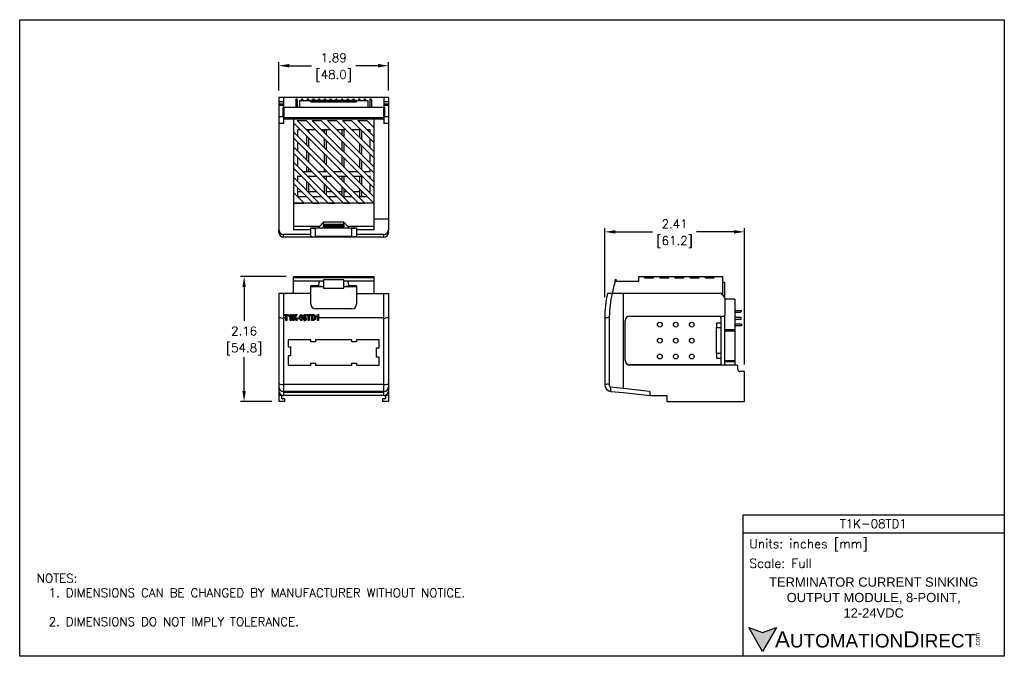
# Model space of a CAD drawing. Extents: x 897.4 to 914.4, y -8.5 to 2.5.
import ezdxf

# ---------------------------------------------------------------- set-up
doc = ezdxf.new("R2010")
doc.units = 0
doc.header["$LTSCALE"] = 4
doc.header["$MEASUREMENT"] = 0
doc.layers.get('0').update_dxf_attribs({"linetype": 'CONTINUOUS'})
doc.layers.get('DEFPOINTS').update_dxf_attribs({"linetype": 'CONTINUOUS'})
doc.layers.add('DIMENSIONS', color=140, linetype='CONTINUOUS')
doc.layers.add('TEXT', color=140, linetype='CONTINUOUS')
doc.styles.add('ROMANS', font='romans.shx')
doc.styles.get("Standard").update_dxf_attribs({"font": 'romans.shx'})
doc.styles.add('型式1', font='txt')
doc.dimstyles.get("Standard").update_dxf_attribs({"dimtxt": 0.15, "dimasz": 0.18, "dimexe": 0.0625, "dimexo": 0.125, "dimgap": 0.0625, "dimtad": 0, "dimtih": 1, "dimtoh": 1, "dimzin": 0, "dimdsep": 46, "dimtxsty": 'Standard', "dimcen": 0, "dimadec": 0, "dimazin": 0, "dimtfac": 1, "dimtofl": 0, "dimtmove": 0, "dimatfit": 3, "dimfxl": 1, "dimtolj": 1, "dimtzin": 0, "dimarcsym": 0})

# ---------------------------------------------------------------- blocks, each defined once
blk = doc.blocks.new('*D1')
at = {"layer": 'DEFPOINTS', "color": 0, "transparency": 16777216}
for p in [(902.134, -1.973), (901.284, -4.13), (901.886, -4.13)]:
    blk.add_point(p, dxfattribs=at)
at = {"layer": 'DIMENSIONS', "color": 0, "lineweight": -2, "transparency": 16777216}
for p, q in [((902.009, -1.973), (901.222, -1.973)), ((901.284, -2.153), (901.284, -2.737)), ((901.284, -3.95), (901.284, -3.366)), ((901.761, -4.13), (901.222, -4.13))]:
    blk.add_line(p, q, dxfattribs=at)
at = {"layer": 'DIMENSIONS', "color": 0, "transparency": 16777216}
for points in [[(901.254, -2.153), (901.314, -2.153), (901.284, -1.973)], [(901.254, -3.95), (901.314, -3.95), (901.284, -4.13)]]:
    blk.add_solid(points, dxfattribs=at)
at = {"layer": 'DIMENSIONS', "color": 0, "transparency": 16777216, "char_height": 0.15, "attachment_point": 5}
for s, insert in [('\\A1;2.16', (901.284, -2.914)), ('\\A1;[54.8]', (901.284, -3.229))]:
    blk.add_mtext(s, dxfattribs=dict(at, insert=insert))
blk = doc.blocks.new('*D2')
at = {"layer": 'DEFPOINTS', "color": 0, "transparency": 16777216}
for p in [(903.775, 1.671), (901.886, 1.12), (903.775, 1.12)]:
    blk.add_point(p, dxfattribs=at)
at = {"layer": 'DIMENSIONS', "color": 0, "lineweight": -2, "transparency": 16777216}
for p, q in [((901.886, 1.245), (901.886, 1.733)), ((903.775, 1.245), (903.775, 1.733)), ((902.066, 1.671), (902.45, 1.671)), ((903.595, 1.671), (903.211, 1.671))]:
    blk.add_line(p, q, dxfattribs=at)
at = {"layer": 'DIMENSIONS', "color": 0, "transparency": 16777216}
for points in [[(902.066, 1.701), (902.066, 1.641), (901.886, 1.671)], [(903.595, 1.701), (903.595, 1.641), (903.775, 1.671)]]:
    blk.add_solid(points, dxfattribs=at)
at = {"layer": 'DIMENSIONS', "color": 0, "transparency": 16777216, "char_height": 0.15, "attachment_point": 5}
for s, insert in [('\\A1;1.89', (902.831, 1.808)), ('\\A1;[48.0]', (902.831, 1.494))]:
    blk.add_mtext(s, dxfattribs=dict(at, insert=insert))
blk = doc.blocks.new('*D3')
at = {"layer": 'DEFPOINTS', "color": 0, "transparency": 16777216}
for p in [(909.922, -1.2), (907.512, -2.456), (909.922, -3.615)]:
    blk.add_point(p, dxfattribs=at)
at = {"layer": 'DIMENSIONS', "color": 0, "lineweight": -2, "transparency": 16777216}
for p, q in [((907.512, -2.331), (907.512, -1.138)), ((909.922, -3.49), (909.922, -1.138)), ((907.692, -1.2), (908.337, -1.2)), ((909.742, -1.2), (909.097, -1.2))]:
    blk.add_line(p, q, dxfattribs=at)
at = {"layer": 'DIMENSIONS', "color": 0, "transparency": 16777216}
for points in [[(907.692, -1.17), (907.692, -1.23), (907.512, -1.2)], [(909.742, -1.17), (909.742, -1.23), (909.922, -1.2)]]:
    blk.add_solid(points, dxfattribs=at)
at = {"layer": 'DIMENSIONS', "color": 0, "transparency": 16777216, "char_height": 0.15, "attachment_point": 5}
for s, insert in [('\\A1;2.41', (908.717, -1.063)), ('\\A1;[61.2]', (908.717, -1.377))]:
    blk.add_mtext(s, dxfattribs=dict(at, insert=insert))

msp = doc.modelspace()

# ---------------------------------------------------------------- hatches: boundary and pattern name
at = {"layer": 'TEXT'}
msp.add_hatch(color=256, dxfattribs=at).paths.add_polyline_path([(910.476, -8.035), (910.236, -8.123), (909.996, -8.035), (910.236, -8.451)])

# ---------------------------------------------------------------- linework, layer by layer
for p, q in [((901.886, 1.12), (901.886, -1.165)), ((903.775, 1.12), (901.886, 1.12)), ((901.964, 1.045), (901.886, 1.045)), ((901.964, 1.12), (901.964, 1.045)), ((901.964, 1.045), (901.964, 1.006)), ((902.176, 1.08), (902.185, 1.096)), ((902.176, 1.08), (902.176, 0.954)), ((902.202, 1.08), (902.176, 1.08)), ((902.185, 1.096), (902.193, 1.096)), ((902.202, 1.08), (902.193, 1.096)), ((902.202, 1.08), (902.202, 0.954)), ((902.24, 1.069), (902.24, 0.954)), ((902.24, 1.069), (902.437, 1.069)), ((902.274, 1.08), (902.283, 1.096)), ((902.3, 1.08), (902.274, 1.08)), ((902.274, 1.08), (902.274, 1.069)), ((902.283, 1.096), (902.291, 1.096)), ((902.3, 1.08), (902.291, 1.096)), ((902.3, 1.08), (902.3, 1.069)), ((902.373, 1.08), (902.382, 1.096)), ((902.373, 1.08), (902.373, 1.069)), ((902.399, 1.08), (902.373, 1.08)), ((902.382, 1.096), (902.39, 1.096)), ((902.399, 1.08), (902.39, 1.096)), ((902.399, 1.08), (902.399, 1.069)), ((902.437, 1.049), (902.437, 1.069)), ((902.437, 1.069), (903.421, 1.069)), ((903.224, 1.067), (902.437, 1.067)), ((902.437, 1.049), (903.224, 1.049)), ((902.471, 1.08), (902.48, 1.096)), ((902.497, 1.08), (902.471, 1.08)), ((902.471, 1.08), (902.471, 1.069)), ((902.48, 1.096), (902.488, 1.096)), ((902.497, 1.08), (902.488, 1.096)), ((902.497, 1.08), (902.497, 1.069)), ((902.57, 1.08), (902.579, 1.096)), ((902.596, 1.08), (902.57, 1.08)), ((902.57, 1.08), (902.57, 1.069)), ((902.579, 1.096), (902.586, 1.096)), ((902.596, 1.08), (902.586, 1.096)), ((902.596, 1.08), (902.596, 1.069)), ((902.668, 1.08), (902.677, 1.096)), ((902.694, 1.08), (902.668, 1.08)), ((902.668, 1.08), (902.668, 1.069)), ((902.677, 1.096), (902.685, 1.096)), ((902.694, 1.08), (902.685, 1.096)), ((902.694, 1.08), (902.694, 1.069)), ((902.747, 1.067), (902.747, 1.069)), ((902.766, 1.08), (902.775, 1.096)), ((902.792, 1.08), (902.766, 1.08)), ((902.766, 1.08), (902.766, 1.067)), ((902.775, 1.096), (902.783, 1.096)), ((902.792, 1.08), (902.783, 1.096)), ((902.792, 1.08), (902.792, 1.067)), ((902.865, 1.08), (902.874, 1.096)), ((902.891, 1.08), (902.865, 1.08)), ((902.865, 1.08), (902.865, 1.067)), ((902.874, 1.096), (902.882, 1.096)), ((902.891, 1.08), (902.882, 1.096)), ((902.891, 1.08), (902.891, 1.067)), ((902.914, 1.067), (902.914, 1.069)), ((902.963, 1.08), (902.972, 1.096)), ((902.989, 1.08), (902.963, 1.08)), ((902.963, 1.08), (902.963, 1.069)), ((902.972, 1.096), (902.98, 1.096)), ((902.989, 1.08), (902.98, 1.096)), ((902.989, 1.08), (902.989, 1.069)), ((903.062, 1.08), (903.071, 1.096)), ((903.088, 1.08), (903.062, 1.08)), ((903.062, 1.08), (903.062, 1.069)), ((903.071, 1.096), (903.079, 1.096)), ((903.088, 1.08), (903.079, 1.096)), ((903.088, 1.08), (903.088, 1.069)), ((903.16, 1.08), (903.169, 1.096)), ((903.16, 1.08), (903.16, 1.069)), ((903.186, 1.08), (903.16, 1.08)), ((903.169, 1.096), (903.177, 1.096)), ((903.186, 1.08), (903.177, 1.096)), ((903.186, 1.08), (903.186, 1.069)), ((903.224, 1.049), (903.224, 1.069)), ((903.259, 1.08), (903.268, 1.096)), ((903.259, 1.08), (903.259, 1.069)), ((903.285, 1.08), (903.259, 1.08)), ((903.268, 1.096), (903.275, 1.096)), ((903.285, 1.08), (903.275, 1.096)), ((903.285, 1.08), (903.285, 1.069)), ((903.357, 1.08), (903.366, 1.096)), ((903.383, 1.08), (903.357, 1.08)), ((903.357, 1.08), (903.357, 1.069)), ((903.366, 1.096), (903.374, 1.096)), ((903.383, 1.08), (903.374, 1.096)), ((903.383, 1.08), (903.383, 1.069)), ((903.421, 1.069), (903.421, 0.954)), ((903.455, 1.08), (903.464, 1.096)), ((903.455, 1.08), (903.455, 0.954)), ((903.481, 1.08), (903.455, 1.08)), ((903.464, 1.096), (903.472, 1.096)), ((903.481, 1.08), (903.472, 1.096)), ((903.481, 1.08), (903.481, 0.954)), ((903.697, 1.12), (903.697, 0.954)), ((903.775, 1.045), (903.697, 1.045)), ((903.775, 1.12), (903.775, -1.165)), ((901.964, 1.006), (901.886, 1.006)), ((901.964, 0.986), (901.886, 0.986)), ((901.955, 0.954), (901.955, 0.789)), ((901.955, 0.954), (903.706, 0.954)), ((901.964, 1.006), (901.964, 0.986)), ((901.964, 0.986), (901.964, 0.954)), ((901.971, 0.954), (901.971, 0.777)), ((903.69, 0.954), (903.69, 0.777)), ((903.775, 1.006), (903.697, 1.006)), ((903.775, 0.986), (903.697, 0.986)), ((903.706, 0.954), (903.706, 0.789)), ((901.964, 0.789), (901.886, 0.789)), ((901.964, 0.789), (901.964, 0.671)), ((901.964, 0.777), (903.697, 0.777)), ((903.697, 0.746), (901.964, 0.746)), ((902.134, 0.746), (902.134, -1.164)), ((902.134, 0.685), (903.521, -0.703)), ((903.527, -0.603), (902.198, 0.726)), ((902.198, 0.726), (902.354, 0.726)), ((902.212, 0.746), (902.212, 0.777)), ((902.354, 0.726), (903.527, -0.447)), ((903.527, -0.342), (902.46, 0.726)), ((902.46, 0.726), (902.616, 0.726)), ((902.616, 0.726), (903.527, -0.186)), ((902.721, 0.726), (902.877, 0.726)), ((903.527, -0.08), (902.721, 0.726)), ((902.877, 0.726), (903.527, 0.076)), ((902.983, 0.726), (903.139, 0.726)), ((903.527, 0.182), (902.983, 0.726)), ((903.139, 0.726), (903.527, 0.338)), ((903.245, 0.726), (903.401, 0.726)), ((903.527, 0.443), (903.245, 0.726)), ((903.401, 0.726), (903.527, 0.599)), ((903.449, 0.746), (903.449, 0.777)), ((903.775, 0.789), (903.697, 0.789)), ((903.697, 0.789), (903.697, 0.671)), ((901.964, 0.671), (901.886, 0.671)), ((903.366, -0.703), (902.134, 0.529)), ((902.256, 0.563), (902.203, 0.563)), ((902.203, 0.563), (902.203, 0.46)), ((902.517, 0.563), (902.361, 0.563)), ((902.399, 0.525), (902.399, 0.563)), ((902.779, 0.563), (902.623, 0.563)), ((902.665, 0.563), (902.665, 0.521)), ((902.705, 0.481), (902.705, 0.563)), ((903.041, 0.563), (902.885, 0.563)), ((902.97, 0.563), (902.97, 0.477)), ((903.01, 0.438), (903.01, 0.563)), ((903.302, 0.563), (903.147, 0.563)), ((903.275, 0.563), (903.275, 0.434)), ((903.315, 0.394), (903.315, 0.55)), ((903.459, 0.563), (903.408, 0.563)), ((903.459, 0.512), (903.459, 0.563)), ((903.775, 0.671), (903.697, 0.671)), ((902.134, 0.423), (903.26, -0.703)), ((902.203, 0.354), (902.203, 0.198)), ((902.36, 0.458), (902.36, 0.303)), ((902.399, 0.263), (902.399, 0.419)), ((902.665, 0.415), (902.665, 0.259)), ((902.705, 0.22), (902.705, 0.375)), ((902.97, 0.371), (902.97, 0.215)), ((903.459, 0.251), (903.459, 0.407)), ((903.104, -0.703), (902.134, 0.267)), ((902.36, 0.197), (902.36, 0.041)), ((903.01, 0.176), (903.01, 0.332)), ((903.275, 0.328), (903.275, 0.172)), ((903.315, 0.133), (903.315, 0.289)), ((902.134, 0.161), (902.998, -0.703)), ((902.842, -0.703), (902.134, 0.006)), ((902.203, 0.093), (902.203, -0.063)), ((902.399, 0.001), (902.399, 0.157)), ((902.665, 0.153), (902.665, -0.003)), ((902.705, -0.042), (902.705, 0.114)), ((902.97, 0.11), (902.97, -0.046)), ((903.01, -0.086), (903.01, 0.07)), ((903.275, 0.066), (903.275, -0.09)), ((903.315, -0.129), (903.315, 0.027)), ((903.459, -0.011), (903.459, 0.145)), ((902.134, -0.1), (902.736, -0.703)), ((902.295, -0.156), (902.451, -0.156)), ((902.36, -0.065), (902.36, -0.156)), ((902.399, -0.156), (902.399, -0.104)), ((902.557, -0.156), (902.713, -0.156)), ((902.665, -0.108), (902.665, -0.156)), ((902.705, -0.156), (902.705, -0.148)), ((902.818, -0.156), (902.974, -0.156)), ((902.97, -0.152), (902.97, -0.156)), ((903.08, -0.156), (903.236, -0.156)), ((903.342, -0.156), (903.459, -0.156)), ((903.459, -0.156), (903.459, -0.117)), ((902.58, -0.703), (902.134, -0.256)), ((902.203, -0.235), (902.268, -0.235)), ((902.203, -0.235), (902.203, -0.325)), ((902.36, -0.327), (902.36, -0.483)), ((902.374, -0.235), (902.53, -0.235)), ((902.399, -0.26), (902.399, -0.235)), ((902.636, -0.235), (902.791, -0.235)), ((902.665, -0.235), (902.665, -0.264)), ((902.705, -0.304), (902.705, -0.235)), ((902.897, -0.235), (903.053, -0.235)), ((902.97, -0.235), (902.97, -0.308)), ((903.01, -0.347), (903.01, -0.235)), ((903.159, -0.235), (903.315, -0.235)), ((903.275, -0.235), (903.275, -0.351)), ((903.315, -0.391), (903.315, -0.235)), ((903.42, -0.235), (903.459, -0.235)), ((903.459, -0.273), (903.459, -0.235)), ((902.134, -0.362), (902.475, -0.703)), ((902.203, -0.431), (902.203, -0.587)), ((902.278, -0.506), (902.203, -0.506)), ((902.399, -0.522), (902.399, -0.366)), ((902.539, -0.506), (902.399, -0.506)), ((902.665, -0.506), (902.645, -0.506)), ((902.665, -0.37), (902.665, -0.526)), ((902.705, -0.565), (902.705, -0.409)), ((902.801, -0.506), (902.705, -0.506)), ((902.97, -0.506), (902.907, -0.506)), ((902.97, -0.414), (902.97, -0.569)), ((903.01, -0.589), (903.01, -0.453)), ((903.063, -0.506), (903.01, -0.506)), ((903.275, -0.506), (903.169, -0.506)), ((903.275, -0.457), (903.275, -0.589)), ((903.315, -0.589), (903.315, -0.496)), ((903.324, -0.506), (903.315, -0.506)), ((903.459, -0.506), (903.43, -0.506)), ((903.459, -0.534), (903.459, -0.378)), ((902.319, -0.703), (902.134, -0.518)), ((902.205, -0.589), (902.361, -0.589)), ((902.36, -0.588), (902.36, -0.589)), ((902.466, -0.589), (902.622, -0.589)), ((902.728, -0.589), (902.884, -0.589)), ((902.99, -0.589), (903.146, -0.589)), ((903.252, -0.589), (903.407, -0.589)), ((902.134, -0.703), (902.319, -0.703)), ((903.527, -0.703), (902.134, -0.703)), ((902.475, -0.703), (902.58, -0.703)), ((902.736, -0.703), (902.842, -0.703)), ((902.998, -0.703), (903.104, -0.703)), ((903.26, -0.703), (903.366, -0.703)), ((903.521, -0.703), (903.527, -0.703)), ((903.527, -0.975), (903.775, -0.975)), ((901.886, -1.213), (901.886, -1.165)), ((902.585, -1.109), (902.134, -1.109)), ((902.437, -1.164), (902.134, -1.164)), ((902.437, -1.164), (902.437, -1.131)), ((902.437, -1.131), (902.565, -1.131)), ((902.437, -1.243), (902.437, -1.164)), ((903.146, -1.139), (902.516, -1.139)), ((902.516, -1.283), (902.516, -1.139)), ((902.565, -1.131), (902.585, -1.109)), ((902.653, -1.032), (902.585, -1.109)), ((902.637, -1.05), (902.653, -1.05)), ((903.008, -1.032), (902.653, -1.032)), ((902.653, -1.075), (902.653, -1.032)), ((903.008, -1.075), (902.653, -1.075)), ((902.653, -1.09), (902.653, -1.075)), ((903.008, -1.09), (902.653, -1.09)), ((902.653, -1.111), (902.653, -1.09)), ((903.008, -1.111), (902.653, -1.111)), ((903.076, -1.109), (903.008, -1.032)), ((903.008, -1.075), (903.008, -1.032)), ((903.008, -1.05), (903.024, -1.05)), ((903.008, -1.075), (903.008, -1.09)), ((903.008, -1.09), (903.008, -1.111)), ((903.527, -1.109), (903.076, -1.109)), ((903.076, -1.109), (903.096, -1.131)), ((903.096, -1.131), (903.224, -1.131)), ((903.146, -1.283), (903.146, -1.139)), ((903.224, -1.131), (903.224, -1.164)), ((903.527, -1.164), (903.224, -1.164)), ((903.224, -1.164), (903.224, -1.243)), ((903.775, -1.213), (903.775, -1.165)), ((901.964, -1.29), (901.964, -1.243)), ((902.437, -1.243), (901.964, -1.243)), ((901.983, -1.29), (901.964, -1.29)), ((903.697, -1.29), (901.964, -1.29)), ((902.437, -1.275), (902.437, -1.243)), ((903.146, -1.283), (902.516, -1.283)), ((903.697, -1.243), (903.224, -1.243)), ((903.224, -1.243), (903.224, -1.275)), ((903.697, -1.29), (903.697, -1.243)), ((903.775, -1.213), (903.775, -1.216)), ((902.134, -2.264), (902.134, -1.973)), ((902.134, -1.973), (903.527, -1.973)), ((903.527, -1.993), (902.134, -1.993)), ((902.319, -1.993), (902.319, -1.973)), ((902.475, -1.993), (902.475, -1.973)), ((902.58, -1.993), (902.58, -1.973)), ((902.653, -2.029), (902.653, -2.174)), ((903.008, -2.029), (902.653, -2.029)), ((902.736, -1.993), (902.736, -1.973)), ((902.842, -1.993), (902.842, -1.973)), ((902.998, -1.993), (902.998, -1.973)), ((903.008, -2.174), (903.008, -2.029)), ((903.104, -1.993), (903.104, -1.973)), ((903.26, -1.993), (903.26, -1.973)), ((903.366, -1.993), (903.366, -1.973)), ((903.521, -1.993), (903.521, -1.973)), ((903.527, -2.264), (903.527, -1.973)), ((907.691, -2.059), (907.691, -2.029)), ((907.712, -2.029), (907.691, -2.029)), ((907.721, -2.052), (907.712, -2.029)), ((908.099, -1.993), (908.099, -1.973)), ((908.099, -1.973), (908.199, -1.973)), ((908.099, -2.052), (908.099, -1.993)), ((908.099, -1.993), (908.099, -1.993)), ((908.199, -1.993), (908.199, -1.973)), ((908.199, -1.973), (909.548, -1.973)), ((908.199, -1.993), (908.355, -1.993)), ((908.355, -1.993), (908.355, -1.973)), ((908.46, -1.993), (908.46, -1.973)), ((908.46, -1.993), (908.616, -1.993)), ((908.616, -1.993), (908.616, -1.973)), ((908.722, -1.993), (908.722, -1.973)), ((908.722, -1.993), (908.878, -1.993)), ((908.878, -1.993), (908.878, -1.973)), ((908.984, -1.993), (908.984, -1.973)), ((908.984, -1.993), (909.14, -1.993)), ((909.14, -1.993), (909.14, -1.973)), ((909.245, -1.993), (909.245, -1.973)), ((909.245, -1.993), (909.401, -1.993)), ((909.401, -1.993), (909.401, -1.973)), ((909.548, -2.291), (909.548, -1.973)), ((902.653, -2.052), (902.134, -2.052)), ((902.437, -2.126), (902.565, -2.126)), ((902.437, -2.264), (902.437, -2.126)), ((902.437, -2.143), (902.637, -2.143)), ((902.565, -2.126), (902.637, -2.143)), ((902.637, -2.143), (902.653, -2.143)), ((902.653, -2.174), (903.008, -2.174)), ((903.527, -2.052), (903.008, -2.052)), ((903.008, -2.143), (903.024, -2.143)), ((903.024, -2.143), (903.096, -2.126)), ((903.024, -2.143), (903.224, -2.143)), ((903.096, -2.126), (903.224, -2.126)), ((903.224, -2.126), (903.224, -2.264)), ((907.693, -2.052), (908.099, -2.052)), ((909.548, -2.071), (909.579, -2.071)), ((909.579, -2.071), (909.579, -2.331)), ((902.437, -2.264), (901.886, -2.264)), ((901.886, -2.264), (901.886, -4.13)), ((901.964, -2.264), (901.964, -4.028)), ((902.437, -2.449), (902.437, -2.264)), ((903.224, -2.264), (903.224, -2.449)), ((903.224, -2.264), (903.775, -2.264)), ((903.697, -4.028), (903.697, -2.264)), ((903.775, -2.264), (903.775, -4.13)), ((909.548, -2.264), (907.558, -2.264)), ((907.827, -2.264), (907.827, -3.901)), ((909.756, -2.363), (909.589, -2.363)), ((909.756, -2.363), (909.756, -2.894)), ((903.146, -2.528), (902.516, -2.528)), ((909.591, -2.634), (909.591, -2.382)), ((902.006, -2.688), (901.964, -2.688)), ((901.983, -2.629), (902.046, -2.629)), ((901.983, -2.647), (901.983, -2.629)), ((902.006, -2.647), (901.983, -2.647)), ((902.006, -2.731), (902.006, -2.647)), ((902.022, -2.647), (902.022, -2.731)), ((902.046, -2.647), (902.022, -2.647)), ((902.046, -2.629), (902.046, -2.647)), ((902.06, -2.671), (902.06, -2.654)), ((902.081, -2.731), (902.081, -2.657)), ((902.084, -2.629), (902.097, -2.629)), ((902.097, -2.629), (902.097, -2.731)), ((902.125, -2.731), (902.125, -2.629)), ((902.125, -2.629), (902.14, -2.629)), ((902.14, -2.629), (902.14, -2.678)), ((902.14, -2.678), (902.179, -2.629)), ((902.155, -2.683), (902.14, -2.7)), ((902.14, -2.7), (902.14, -2.731)), ((902.178, -2.731), (902.155, -2.683)), ((902.199, -2.629), (902.167, -2.668)), ((902.167, -2.668), (902.2, -2.731)), ((902.179, -2.629), (902.199, -2.629)), ((902.203, -2.703), (902.203, -2.683)), ((902.203, -2.683), (902.234, -2.683)), ((902.234, -2.703), (902.203, -2.703)), ((902.234, -2.683), (902.234, -2.703)), ((902.369, -2.647), (902.369, -2.629)), ((902.369, -2.629), (902.432, -2.629)), ((902.392, -2.647), (902.369, -2.647)), ((902.392, -2.731), (902.392, -2.647)), ((902.432, -2.647), (902.408, -2.647)), ((902.408, -2.647), (902.408, -2.731)), ((902.432, -2.629), (902.432, -2.647)), ((902.446, -2.629), (902.477, -2.629)), ((902.446, -2.731), (902.446, -2.629)), ((902.47, -2.647), (902.462, -2.647)), ((902.462, -2.647), (902.462, -2.714)), ((902.462, -2.714), (902.476, -2.714)), ((902.53, -2.671), (902.53, -2.654)), ((902.551, -2.731), (902.551, -2.657)), ((902.554, -2.629), (902.567, -2.629)), ((902.567, -2.629), (902.567, -2.731)), ((903.697, -2.688), (902.567, -2.688)), ((907.511, -2.629), (907.513, -2.629)), ((907.511, -2.629), (907.511, -2.731)), ((907.512, -2.688), (907.512, -3.839)), ((907.589, -2.671), (907.589, -3.822)), ((907.942, -2.658), (909.497, -2.658)), ((907.945, -2.654), (909.571, -2.654)), ((909.516, -2.654), (909.516, -2.673)), ((909.517, -2.677), (909.517, -2.776)), ((909.579, -2.652), (909.579, -3.445)), ((909.87, -2.565), (909.756, -2.565)), ((909.851, -2.591), (909.756, -2.591)), ((909.79, -2.678), (909.756, -2.661)), ((909.756, -2.724), (909.79, -2.708)), ((909.868, -2.678), (909.79, -2.678)), ((909.79, -2.708), (909.868, -2.708)), ((909.851, -2.591), (909.87, -2.572)), ((909.868, -2.708), (909.868, -2.678)), ((909.87, -2.565), (909.87, -2.572)), ((902.022, -2.731), (902.006, -2.731)), ((902.097, -2.731), (902.081, -2.731)), ((902.14, -2.731), (902.125, -2.731)), ((902.2, -2.731), (902.178, -2.731)), ((902.408, -2.731), (902.392, -2.731)), ((902.478, -2.731), (902.446, -2.731)), ((902.567, -2.731), (902.551, -2.731)), ((907.511, -2.731), (907.512, -2.731)), ((907.511, -2.732), (907.512, -2.732)), ((907.863, -3.421), (907.863, -2.736)), ((907.863, -3.422), (907.863, -2.737)), ((909.438, -2.776), (909.438, -2.854)), ((909.517, -2.776), (909.438, -2.776)), ((909.438, -3.303), (909.438, -2.854)), ((909.438, -2.854), (909.517, -2.854)), ((909.516, -2.776), (909.516, -2.854)), ((909.517, -2.854), (909.517, -3.303)), ((909.87, -2.794), (909.756, -2.794)), ((909.87, -2.821), (909.756, -2.821)), ((909.87, -2.794), (909.87, -2.821)), ((909.756, -2.894), (909.579, -2.894)), ((909.756, -2.914), (909.579, -2.914)), ((909.756, -2.894), (909.756, -2.914)), ((909.756, -2.914), (909.756, -3.426)), ((902.437, -3.067), (902.043, -3.067)), ((902.043, -3.067), (902.043, -3.186)), ((902.043, -3.186), (902.083, -3.186)), ((902.083, -3.186), (902.083, -3.343)), ((902.437, -3.099), (902.437, -3.067)), ((902.516, -3.099), (902.437, -3.099)), ((903.146, -3.067), (902.516, -3.067)), ((902.516, -3.067), (902.516, -3.099)), ((903.146, -3.099), (903.146, -3.067)), ((903.224, -3.099), (903.146, -3.099)), ((903.618, -3.067), (903.224, -3.067)), ((903.224, -3.067), (903.224, -3.099)), ((903.569, -3.363), (903.569, -3.205)), ((903.569, -3.205), (903.618, -3.205)), ((903.618, -3.205), (903.618, -3.067)), ((902.083, -3.343), (902.043, -3.343)), ((902.043, -3.343), (902.043, -3.501)), ((903.618, -3.363), (903.569, -3.363)), ((903.618, -3.501), (903.618, -3.363)), ((909.517, -3.303), (909.438, -3.303)), ((909.438, -3.303), (909.438, -3.382)), ((909.438, -3.382), (909.517, -3.382)), ((909.516, -3.303), (909.516, -3.382)), ((909.517, -3.382), (909.517, -3.48)), ((902.043, -3.501), (902.437, -3.501)), ((902.437, -3.501), (902.437, -3.469)), ((902.437, -3.469), (902.516, -3.469)), ((902.516, -3.469), (902.516, -3.501)), ((902.516, -3.501), (903.146, -3.501)), ((903.146, -3.501), (903.146, -3.469)), ((903.146, -3.469), (903.224, -3.469)), ((903.224, -3.469), (903.224, -3.501)), ((903.224, -3.501), (903.618, -3.501)), ((909.497, -3.5), (907.942, -3.5)), ((909.788, -3.504), (907.945, -3.504)), ((909.516, -3.485), (909.516, -3.504)), ((909.756, -3.426), (909.579, -3.426)), ((909.756, -3.445), (909.579, -3.445)), ((909.579, -3.445), (909.579, -3.504)), ((909.756, -3.426), (909.756, -3.445)), ((909.756, -3.445), (909.756, -3.504)), ((909.807, -3.575), (909.807, -3.524)), ((909.922, -3.615), (909.847, -3.615)), ((909.922, -4.13), (909.922, -3.615)), ((903.697, -3.839), (901.964, -3.839)), ((907.609, -3.878), (907.827, -3.901)), ((907.827, -3.901), (908.282, -3.95)), ((901.937, -4.028), (901.886, -4.028)), ((901.937, -4.023), (901.937, -4.028)), ((901.937, -4.079), (901.937, -4.028)), ((903.697, -3.956), (901.964, -3.956)), ((903.697, -3.978), (901.964, -3.978)), ((902.161, -4.028), (901.964, -4.028)), ((903.5, -4.028), (902.161, -4.028)), ((903.697, -4.028), (903.5, -4.028)), ((903.724, -4.028), (903.724, -4.023)), ((903.775, -4.028), (903.724, -4.028)), ((903.724, -4.028), (903.724, -4.079)), ((907.619, -3.956), (907.827, -3.978)), ((907.827, -3.978), (908.292, -4.028)), ((908.282, -3.95), (908.292, -4.028)), ((908.292, -4.028), (908.583, -4.028)), ((908.583, -4.028), (908.583, -4.13)), ((901.988, -4.13), (901.886, -4.13)), ((901.988, -4.087), (901.945, -4.087)), ((901.988, -4.13), (901.988, -4.087)), ((903.673, -4.087), (903.673, -4.13)), ((903.716, -4.087), (903.673, -4.087)), ((903.775, -4.13), (903.673, -4.13)), ((908.583, -4.13), (909.922, -4.13))]:
    msp.add_line(p, q)
for points in [[(903.527, -0.08), (903.527, 0.076), (903.527, 0.182), (903.527, 0.338), (903.527, 0.443), (903.527, 0.599), (903.527, 0.746)], [(903.527, -1.164), (903.527, -1.109), (903.527, -0.703), (903.527, -0.703), (903.527, -0.603), (903.527, -0.447), (903.527, -0.342), (903.527, -0.186), (903.527, -0.08)]]:
    msp.add_lwpolyline(points)
at = {"flags": 128}
for points in [[(902.081, -2.657), (902.07, -2.666), (902.06, -2.671)], [(902.243, -2.681), (902.243, -2.664), (902.247, -2.649), (902.25, -2.641), (902.255, -2.635), (902.262, -2.631), (902.27, -2.629)], [(902.27, -2.732), (902.262, -2.73), (902.255, -2.726), (902.25, -2.72), (902.247, -2.713), (902.243, -2.697), (902.243, -2.681)], [(902.27, -2.645), (902.267, -2.646), (902.265, -2.647), (902.263, -2.651), (902.261, -2.661), (902.26, -2.681)], [(902.26, -2.681), (902.261, -2.7), (902.263, -2.71), (902.265, -2.714), (902.267, -2.716), (902.27, -2.716)], [(902.27, -2.629), (902.278, -2.631), (902.284, -2.635), (902.293, -2.649), (902.296, -2.665), (902.297, -2.681)], [(902.28, -2.681), (902.279, -2.661), (902.277, -2.651), (902.274, -2.647), (902.272, -2.646), (902.27, -2.645)], [(902.27, -2.716), (902.272, -2.716), (902.274, -2.714), (902.277, -2.71), (902.279, -2.7), (902.28, -2.681)], [(902.297, -2.681), (902.296, -2.697), (902.293, -2.713), (902.289, -2.72), (902.284, -2.726), (902.278, -2.73), (902.27, -2.732)], [(902.334, -2.685), (902.328, -2.686), (902.325, -2.691), (902.323, -2.7)], [(902.323, -2.7), (902.323, -2.706), (902.326, -2.712), (902.329, -2.715), (902.334, -2.716)], [(902.334, -2.716), (902.338, -2.715), (902.341, -2.713), (902.344, -2.709), (902.345, -2.7)], [(902.485, -2.647), (902.477, -2.647), (902.47, -2.647)], [(902.476, -2.714), (902.488, -2.712), (902.493, -2.709), (902.496, -2.704), (902.499, -2.692), (902.5, -2.68)], [(902.477, -2.629), (902.486, -2.63), (902.495, -2.632), (902.503, -2.638), (902.508, -2.645), (902.514, -2.663), (902.516, -2.681)], [(902.516, -2.681), (902.514, -2.699), (902.508, -2.715), (902.502, -2.722), (902.495, -2.727), (902.487, -2.73), (902.478, -2.731)], [(902.5, -2.68), (902.5, -2.669), (902.497, -2.659), (902.492, -2.651), (902.485, -2.647)], [(902.551, -2.657), (902.54, -2.666), (902.53, -2.671)], [(907.512, -2.688), (907.514, -2.688), (907.518, -2.687), (907.525, -2.685), (907.535, -2.683), (907.546, -2.681), (907.56, -2.678), (907.574, -2.675), (907.589, -2.671)], [(907.512, -3.839), (907.514, -3.838), (907.518, -3.837), (907.525, -3.836), (907.535, -3.834), (907.546, -3.831), (907.56, -3.828), (907.574, -3.825), (907.589, -3.822)], [(907.619, -3.956), (907.618, -3.955), (907.618, -3.95), (907.617, -3.943), (907.616, -3.933), (907.614, -3.921), (907.613, -3.908), (907.611, -3.893), (907.609, -3.878)]]:
    msp.add_lwpolyline(points, dxfattribs=at)
for centre in [(908.462, -2.803), (908.737, -2.803), (909.013, -2.803), (908.462, -3.079), (908.737, -3.079), (909.013, -3.079), (908.462, -3.354), (908.737, -3.354), (909.013, -3.354)]:
    msp.add_circle(centre, 0.0413)
for centre, radius, start, end in [((901.964, -1.165), 0.0787, 180, 270), ((902.507, -0.916), 0.223, 254.6265, 272.0922), ((903.154, -0.916), 0.223, 267.9078, 285.3735), ((903.697, -1.165), 0.0787, 270, 0), ((901.964, -1.212), 0.0778, 180.6885, 270.6724), ((902.492, -1.124), 0.161, 249.9343, 278.4023), ((903.163, -1.066), 0.218, 265.3877, 286.2757), ((903.698, -1.212), 0.0778, 269.3276, 359.3115), ((909.496, -2.632), 1.894, 162.1469, 168.7955), ((909.481, -2.688), 1.969, 167.561, 180), ((909.481, -2.688), 1.892, 167.0473, 179.4863), ((909.473, -2.382), 0.118, 0, 90), ((902.516, -2.449), 0.0788, 180.0435, 269.9203), ((903.145, -2.449), 0.0788, 270.0696, 359.9666), ((901.946, -2.584), 0.106, 235.4674, 280.221), ((902.043, -2.614), 0.0434, 292.9252, 339.7258), ((902.334, -2.7), 0.0266, 118.1802, 184.184), ((902.335, -2.704), 0.0278, 174.7441, 269.2218), ((902.333, -2.654), 0.0243, 86.7383, 183.8541), ((902.33, -2.657), 0.0214, 176.6883, 245.8686), ((902.335, -2.656), 0.0107, 89.9844, 185.4783), ((902.335, -2.658), 0.0106, 172.6963, 269.6336), ((902.335, -2.654), 0.0244, 356.5771, 92.8277), ((902.332, -2.698), 0.0131, 350.2309, 82.6118), ((902.333, -2.704), 0.0277, 271.8953, 6.8395), ((902.335, -2.656), 0.0105, 353.2835, 89.6965), ((902.335, -2.658), 0.0107, 270.3117, 6.4702), ((902.337, -2.656), 0.0223, 295.1084, 1.9781), ((902.336, -2.699), 0.0249, 354.7958, 64.612), ((902.513, -2.614), 0.0434, 292.925, 339.726), ((903.715, -2.584), 0.106, 259.779, 304.5326), ((907.945, -2.737), 0.0827, 90, 180), ((907.942, -2.736), 0.0787, 90, 180), ((909.497, -2.677), 0.0197, 0, 90), ((909.571, -2.634), 0.0197, 270, 0), ((907.942, -3.421), 0.0787, 180, 270), ((907.945, -3.422), 0.0827, 180, 270), ((909.497, -3.48), 0.0197, 270, 360), ((909.788, -3.524), 0.0197, 0, 90), ((909.847, -3.575), 0.0394, 180, 270), ((901.946, -3.734), 0.106, 235.4675, 280.2209), ((901.964, -3.878), 0.0785, 180.1987, 270.1974), ((903.715, -3.734), 0.106, 259.7791, 304.5325), ((903.697, -3.878), 0.0785, 269.8026, 359.8013), ((907.63, -3.839), 0.118, 180, 264.2894), ((907.63, -3.839), 0.0446, 157.6337, 241.9231), ((901.964, -3.95), 0.0782, 180.1097, 249.7744), ((901.964, -3.949), 0.0792, 249.6477, 270.0034), ((901.945, -4.079), 0.00787, 180, 270), ((903.697, -3.949), 0.0792, 269.9966, 290.3523), ((903.716, -4.079), 0.00787, 270, 0), ((903.697, -3.95), 0.0782, 290.2256, 359.8903)]:
    msp.add_arc(centre, radius, start, end)
for centre, start_param, end_param in [((904.207, -2.632), 1.2592, 1.299919), ((901.454, -2.632), 4.983266, 5.023985)]:
    msp.add_ellipse(centre, major_axis=(0, 1.894), ratio=0.9, start_param=start_param, end_param=end_param)
at = {"layer": 'DEFPOINTS'}
msp.add_lwpolyline([(914.409, -8.534), (897.409, -8.534), (897.409, 2.466), (914.409, 2.466)], close=True, dxfattribs=at)
at = {"layer": 'TEXT'}
msp.add_line((909.9, -6.4), (914.409, -6.4), dxfattribs=at)
for points in [[(909.9, -8.534), (909.9, -6.089), (914.409, -6.089), (914.409, -8.534)], [(910.476, -8.035), (910.236, -8.451), (909.996, -8.035), (910.236, -8.123)]]:
    msp.add_lwpolyline(points, close=True, dxfattribs=at)

# ---------------------------------------------------------------- texts
for s, insert, char_height, width, attachment_point, style in [('T1K-08TD1', (912.147, -6.242), 0.15, 3.02617, 5, 'ROMANS'), (' Units: inches [mm]', (909.9, -6.616), 0.15543, 4.50977, 4, 'ROMANS'), (' Scale: Full', (909.9, -6.927), 0.15543, 4.50977, 4, 'ROMANS'), ('{\\fArial|b0|i0|c0|p34;     \\H1.2x;A\\H0.8333x;UTOMATION\\H1.2x;D\\H0.8333x;IRECT}', (909.996, -8.243), 0.23315, 3.94941, 4, '型式1')]:
    msp.add_mtext(s, dxfattribs=dict(at, insert=insert, char_height=char_height, width=width, attachment_point=attachment_point, style=style))
at = {"layer": 'TEXT', "insert": (897.704, -7.111), "char_height": 0.15, "attachment_point": 1, "style": 'ROMANS'}
msp.add_mtext_dynamic_manual_height_columns('NOTES:\\P  1. DIMENSIONS CAN BE CHANGED BY MANUFACTURER WITHOUT NOTICE.\\P\\P  2. DIMENSIONS DO NOT IMPLY TOLERANCE.', width=11.04487, gutter_width=0.75, heights=[0], dxfattribs=at)
at = {"layer": 'TEXT', "insert": (912.154, -7.519), "char_height": 0.16, "width": 4.03344, "attachment_point": 5}
msp.add_mtext('{\\fArial|b0|i0|c0|p34;TERMINATOR CURRENT SINKING OUTPUT MODULE, 8-POINT, 12-24VDC}', dxfattribs=at)
at = {"layer": 'TEXT', "insert": (913.901, -8.38), "char_height": 0.08393, "width": 0.24872, "attachment_point": 1, "rotation": 90, "style": '型式1'}
msp.add_mtext('{\\fArial|b0|i0|c0|p34;.com}', dxfattribs=at)

# ---------------------------------------------------------------- dimensions: what is measured, and where the dimension line sits
at = {"layer": 'DIMENSIONS'}
for base, p1, p2, picture, middle in [((903.775, 1.671), (901.886, 1.12), (903.775, 1.12), '*D2', (902.831, 1.671)), ((909.922, -1.2), (907.512, -2.456), (909.922, -3.615), '*D3', (908.717, -1.2))]:
    dim = msp.add_linear_dim(base=base, p1=p1, p2=p2, dimstyle='Standard', override={"dimpost": '\\X'}, dxfattribs=at)
    dim.commit()
    dim.dimension.update_dxf_attribs({"geometry": picture, "text_midpoint": middle})
dim = msp.add_linear_dim(base=(901.284, -4.13), p1=(902.134, -1.973), p2=(901.886, -4.13), angle=90, dimstyle='Standard', override={"dimpost": '\\X'}, dxfattribs=at)
dim.commit()
dim.dimension.update_dxf_attribs({"geometry": '*D1', "text_midpoint": (901.284, -3.052)})

doc.saveas('drawing.dxf')
